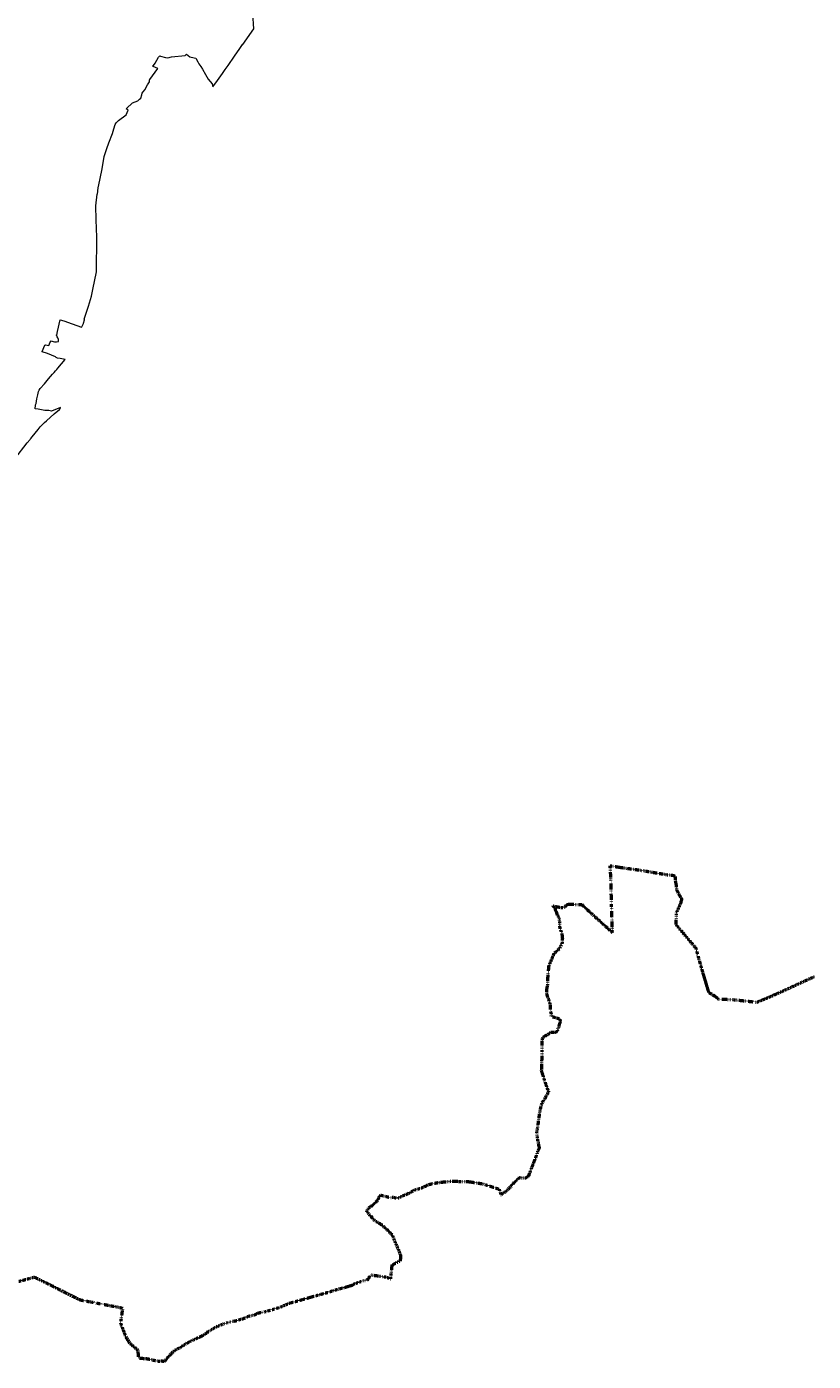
# Model space of a CAD drawing. Extents: x 5459987 to 5506369, y 5959610 to 5991660.
# Tile 45 of 51: x 5476213 to 5484932, y 5959610 to 5974402. Entities that reach past the tile are written whole.
import ezdxf
from ezdxf.enums import TextEntityAlignment as Align

# ---------------------------------------------------------------- set-up
doc = ezdxf.new("R2010")
doc.units = 0
doc.linetypes.add('DWUKROPK4-3', pattern=[3.48, 2, -0.46, 0.05, -0.46, 0.05, -0.46])
doc.layers.get('0').update_dxf_attribs({"linetype": 'CONTINUOUS'})
for name, color, linetype, lineweight in [('GEPPGD', 7, 'CONTINUOUS', 18), ('GEPPGP', 7, 'CONTINUOUS', 18), ('GESJPO', 7, 'CONTINUOUS', 50), ('GESOZN', 7, 'CONTINUOUS', 18), ('GESOZN_O', 7, 'CONTINUOUS', 18)]:
    doc.layers.add(name, color=color, linetype=linetype, lineweight=lineweight)
doc.styles.add('Arial', font='arial.ttf')

# ---------------------------------------------------------------- blocks, each defined once
blk = doc.blocks.new('GEPPGP1_2')
blk.add_hatch(color=0).paths.add_polyline_path([(0, -0.045), (0.013906, -0.042798), (0.02645, -0.036406), (0.036406, -0.02645), (0.042798, -0.013906), (0.045, 0), (0.042798, 0.013906), (0.036406, 0.02645), (0.02645, 0.036406), (0.013906, 0.042798), (0, 0.045), (-0.013906, 0.042798), (-0.02645, 0.036406), (-0.036406, 0.02645), (-0.042798, 0.013906), (-0.045, 0), (-0.042798, -0.013906), (-0.036406, -0.02645), (-0.02645, -0.036406), (-0.013906, -0.042798)])
blk = doc.blocks.new('GEPPGP1_1')
at = {"color": 0}
blk.add_lwpolyline([(0, 0.25), (0.077254, 0.237764), (0.146946, 0.202254), (0.202254, 0.146946), (0.237764, 0.077254), (0.25, 0), (0.237764, -0.077254), (0.202254, -0.146946), (0.146946, -0.202254), (0.077254, -0.237764), (0, -0.25), (-0.077254, -0.237764), (-0.146946, -0.202254), (-0.202254, -0.146946), (-0.237764, -0.077254), (-0.25, 0), (-0.237764, 0.077254), (-0.202254, 0.146946), (-0.146946, 0.202254), (-0.077254, 0.237764)], close=True, dxfattribs=at)
blk = doc.blocks.new('GEPPGD1_1')
at = {"color": 0}
blk.add_lwpolyline([(0, 0.25), (0.077254, 0.237764), (0.146946, 0.202254), (0.202254, 0.146946), (0.237764, 0.077254), (0.25, 0), (0.237764, -0.077254), (0.202254, -0.146946), (0.146946, -0.202254), (0.077254, -0.237764), (0, -0.25), (-0.077254, -0.237764), (-0.146946, -0.202254), (-0.202254, -0.146946), (-0.237764, -0.077254), (-0.25, 0), (-0.237764, 0.077254), (-0.202254, 0.146946), (-0.146946, 0.202254), (-0.077254, 0.237764)], close=True, dxfattribs=at)
blk = doc.blocks.new('GEPPGD1_2')
blk.add_hatch(color=0).paths.add_polyline_path([(0, -0.045), (0.013906, -0.042798), (0.02645, -0.036406), (0.036406, -0.02645), (0.042798, -0.013906), (0.045, 0), (0.042798, 0.013906), (0.036406, 0.02645), (0.02645, 0.036406), (0.013906, 0.042798), (0, 0.045), (-0.013906, 0.042798), (-0.02645, 0.036406), (-0.036406, 0.02645), (-0.042798, 0.013906), (-0.045, 0), (-0.042798, -0.013906), (-0.036406, -0.02645), (-0.02645, -0.036406), (-0.013906, -0.042798)])

msp = doc.modelspace()

# ---------------------------------------------------------------- linework, layer by layer
at = {"layer": 'GESJPO', "color": 252, "linetype": 'DWUKROPK4-3', "lineweight": 50, "elevation": 10}
msp.add_lwpolyline([(5476127, 5960497), (5476288, 5960542), (5476298, 5960545), (5476476, 5960457), (5476645, 5960371), (5476804, 5960292), (5476912, 5960271), (5476950, 5960264), (5477049, 5960245), (5477216, 5960213), (5477275, 5960200), (5477267, 5960136), (5477257, 5960066), (5477253, 5960034), (5477308, 5959889), (5477353, 5959813), (5477444, 5959735), (5477451, 5959648), (5477536, 5959640), (5477539, 5959640), (5477554, 5959639), (5477557, 5959638), (5477675, 5959611), (5477688, 5959613), (5477702, 5959617), (5477739, 5959610), (5477756, 5959627), (5477799, 5959677), (5477842, 5959722), (5477858, 5959733), (5477880, 5959748), (5477915, 5959763), (5477980, 5959808), (5478017, 5959826), (5478051, 5959843), (5478097, 5959866), (5478148, 5959888), (5478174, 5959904), (5478200, 5959920), (5478226, 5959941), (5478302, 5959987), (5478330, 5960000), (5478402, 5960029), (5478430, 5960037), (5478439, 5960039), (5478472, 5960049), (5478532, 5960060), (5478575, 5960073), (5478615, 5960084), (5478645, 5960098), (5478663, 5960106), (5478683, 5960113), (5478723, 5960123), (5478748, 5960130), (5478766, 5960140), (5478773, 5960143), (5478794, 5960150), (5478844, 5960157), (5478867, 5960164), (5479022, 5960210), (5479123, 5960254), (5479132, 5960257), (5479265, 5960294), (5479423, 5960340), (5479562, 5960378), (5479620, 5960398), (5479689, 5960417), (5479731, 5960428), (5479831, 5960458), (5479833, 5960465), (5479942, 5960505), (5479976, 5960507), (5479995, 5960518), (5480006, 5960527), (5480020, 5960569), (5480131, 5960555), (5480197, 5960545), (5480249, 5960525), (5480253, 5960569), (5480264, 5960674), (5480263, 5960679), (5480344, 5960720), (5480352, 5960722), (5480356, 5960722), (5480362, 5960777), (5480347, 5960820), (5480286, 5960961), (5480281, 5960974), (5480269, 5961009), (5480257, 5961017), (5480229, 5961049), (5480140, 5961129), (5480129, 5961133), (5480110, 5961146), (5480099, 5961151), (5480071, 5961168), (5480043, 5961199), (5480034, 5961213), (5480019, 5961225), (5479985, 5961272), (5479983, 5961278), (5480007, 5961314), (5480043, 5961337), (5480105, 5961395), (5480116, 5961418), (5480117, 5961433), (5480122, 5961440), (5480131, 5961444), (5480140, 5961452), (5480252, 5961424), (5480278, 5961431), (5480319, 5961415), (5480401, 5961455), (5480438, 5961468), (5480453, 5961477), (5480518, 5961513), (5480540, 5961516), (5480608, 5961540), (5480662, 5961567), (5480672, 5961571), (5480756, 5961589), (5480809, 5961596), (5480913, 5961606), (5481000, 5961605), (5481090, 5961604), (5481134, 5961599), (5481266, 5961578), (5481374, 5961544), (5481440, 5961521), (5481449, 5961517), (5481469, 5961457), (5481472, 5961455), (5481486, 5961468), (5481528, 5961497), (5481533, 5961503), (5481542, 5961507), (5481553, 5961519), (5481556, 5961524), (5481584, 5961553), (5481599, 5961574), (5481648, 5961622), (5481657, 5961632), (5481679, 5961649), (5481689, 5961645), (5481693, 5961647), (5481707, 5961644), (5481716, 5961644), (5481730, 5961641), (5481751, 5961647), (5481762, 5961657), (5481770, 5961659), (5481775, 5961660), (5481781, 5961667), (5481782, 5961678), (5481840, 5961827), (5481861, 5961881), (5481868, 5961906), (5481874, 5961916), (5481878, 5961932), (5481896, 5961973), (5481897, 5961981), (5481892, 5961996), (5481887, 5962023), (5481885, 5962042), (5481881, 5962051), (5481876, 5962084), (5481867, 5962150), (5481877, 5962194), (5481888, 5962275), (5481904, 5962389), (5481921, 5962457), (5481927, 5962474), (5481928, 5962476), (5481931, 5962480), (5481935, 5962485), (5481940, 5962496), (5481951, 5962511), (5481999, 5962597), (5481999, 5962607), (5481990, 5962621), (5481975, 5962663), (5481924, 5962819), (5481920, 5962834), (5481922, 5962843), (5481922, 5962903), (5481926, 5962971), (5481925, 5962992), (5481927, 5963055), (5481928, 5963161), (5481932, 5963189), (5481954, 5963219), (5481973, 5963223), (5481992, 5963235), (5482020, 5963255), (5482023, 5963259), (5482031, 5963260), (5482060, 5963256), (5482092, 5963266), (5482098, 5963272), (5482100, 5963290), (5482108, 5963302), (5482122, 5963352), (5482132, 5963377), (5482128, 5963388), (5482127, 5963402), (5482124, 5963403), (5482026, 5963431), (5482030, 5963449), (5482029, 5963463), (5482024, 5963480), (5482018, 5963511), (5482019, 5963560), (5482017, 5963570), (5481984, 5963662), (5481980, 5963682), (5481980, 5963740), (5481989, 5963786), (5481992, 5963890), (5482003, 5963994), (5482060, 5964131), (5482110, 5964177), (5482123, 5964191), (5482153, 5964251), (5482154, 5964298), (5482148, 5964352), (5482128, 5964404), (5482125, 5964420), (5482120, 5964436), (5482122, 5964474), (5482118, 5964509), (5482117, 5964518), (5482113, 5964531), (5482113, 5964533), (5482106, 5964541), (5482095, 5964560), (5482090, 5964575), (5482087, 5964590), (5482077, 5964607), (5482073, 5964612), (5482075, 5964624), (5482062, 5964639), (5482053, 5964649), (5482048, 5964659), (5482073, 5964652), (5482134, 5964641), (5482173, 5964641), (5482202, 5964674), (5482231, 5964677), (5482367, 5964672), (5482488, 5964559), (5482706, 5964363), (5482696, 5964666), (5482689, 5964960), (5482681, 5965103), (5482789, 5965086), (5483042, 5965050), (5483197, 5965023), (5483319, 5965003), (5483383, 5964996), (5483388, 5964991), (5483402, 5964989), (5483400, 5964948), (5483405, 5964915), (5483410, 5964894), (5483418, 5964831), (5483441, 5964786), (5483471, 5964738), (5483471, 5964726), (5483466, 5964713), (5483463, 5964698), (5483464, 5964693), (5483411, 5964578), (5483411, 5964566), (5483409, 5964452), (5483512, 5964329), (5483628, 5964192), (5483691, 5963968), (5483771, 5963699), (5483802, 5963683), (5483857, 5963647), (5483877, 5963626), (5484035, 5963620), (5484048, 5963619), (5484305, 5963591), (5484474, 5963660), (5484511, 5963677), (5484778, 5963799), (5484798, 5963809), (5484851, 5963833), (5484940, 5963873)], dxfattribs=at)
at = {"layer": 'GESOZN', "color": 252, "linetype": 'Continuous', "lineweight": 18, "elevation": 10}
msp.add_lwpolyline([(5476080, 5969614), (5476218, 5969790), (5476250, 5969827), (5476257, 5969836), (5476259, 5969838), (5476275, 5969857), (5476340, 5969937), (5476364, 5969966), (5476388, 5969993), (5476397, 5970001), (5476411, 5970014), (5476433, 5970034), (5476519, 5970110), (5476577, 5970161), (5476589, 5970179), (5476587, 5970180), (5476487, 5970140), (5476460, 5970148), (5476416, 5970148), (5476342, 5970164), (5476311, 5970166), (5476308, 5970167), (5476306, 5970167), (5476310, 5970209), (5476311, 5970211), (5476317, 5970227), (5476327, 5970279), (5476335, 5970324), (5476345, 5970358), (5476353, 5970373), (5476363, 5970391), (5476409, 5970445), (5476455, 5970499), (5476501, 5970550), (5476518, 5970570), (5476533, 5970588), (5476546, 5970603), (5476559, 5970619), (5476641, 5970712), (5476584, 5970725), (5476556, 5970728), (5476541, 5970737), (5476532, 5970745), (5476443, 5970779), (5476383, 5970800), (5476385, 5970803), (5476416, 5970872), (5476420, 5970876), (5476458, 5970868), (5476463, 5970875), (5476470, 5970897), (5476484, 5970919), (5476508, 5970914), (5476521, 5970909), (5476543, 5970909), (5476565, 5970915), (5476565, 5970936), (5476563, 5970948), (5476558, 5970955), (5476552, 5970964), (5476544, 5970982), (5476543, 5970988), (5476547, 5970985), (5476555, 5971023), (5476584, 5971154), (5476625, 5971141), (5476718, 5971109), (5476821, 5971073), (5476823, 5971075), (5476832, 5971092), (5476839, 5971106), (5476842, 5971113), (5476843, 5971118), (5476853, 5971152), (5476854, 5971156), (5476851, 5971159), (5476898, 5971305), (5476931, 5971417), (5476948, 5971490), (5476988, 5971686), (5476990, 5972068), (5476985, 5972260), (5476981, 5972416), (5476996, 5972545), (5476997, 5972548), (5477005, 5972617), (5477012, 5972650), (5477046, 5972808), (5477054, 5972851), (5477072, 5972965), (5477085, 5973007), (5477100, 5973053), (5477122, 5973116), (5477163, 5973219), (5477173, 5973245), (5477180, 5973271), (5477195, 5973320), (5477205, 5973338), (5477231, 5973364), (5477315, 5973426), (5477337, 5973476), (5477315, 5973492), (5477319, 5973497), (5477387, 5973558), (5477445, 5973582), (5477452, 5973587), (5477463, 5973598), (5477479, 5973609), (5477488, 5973648), (5477494, 5973664), (5477499, 5973677), (5477525, 5973705), (5477528, 5973710), (5477553, 5973758), (5477573, 5973790), (5477575, 5973795), (5477574, 5973812), (5477577, 5973817), (5477666, 5973938), (5477615, 5973961), (5477611, 5973967), (5477616, 5973970), (5477630, 5973986), (5477637, 5973998), (5477675, 5974063), (5477688, 5974079), (5477696, 5974076), (5477750, 5974061), (5477779, 5974056), (5477819, 5974069), (5477970, 5974083), (5477982, 5974095), (5477984, 5974097), (5478021, 5974068), (5478035, 5974065), (5478087, 5974054), (5478110, 5974012), (5478120, 5973992), (5478143, 5973963), (5478163, 5973932), (5478196, 5973872), (5478225, 5973822), (5478268, 5973769), (5478277, 5973735), (5478328, 5973807), (5478382, 5973883), (5478414, 5973927), (5478446, 5973974), (5478518, 5974076), (5478551, 5974124), (5478568, 5974149), (5478606, 5974204), (5478608, 5974206), (5478729, 5974380), (5478719, 5974550)], dxfattribs=at)

# ---------------------------------------------------------------- block references
at = {"layer": 'GEPPGD', "color": 252, "linetype": 'Continuous', "lineweight": 18}
for name, p in [('GEPPGD1_1', (5477616, 5973970, 10)), ('GEPPGD1_1', (5477630, 5973986, 10)), ('GEPPGD1_1', (5477611, 5973967, 10)), ('GEPPGD1_1', (5477615, 5973961, 10)), ('GEPPGD1_1', (5477666, 5973938, 10)), ('GEPPGD1_1', (5477553, 5973758, 10)), ('GEPPGD1_2', (5477573, 5973790, 10)), ('GEPPGD1_2', (5477574, 5973812, 10)), ('GEPPGD1_2', (5477575, 5973795, 10)), ('GEPPGD1_1', (5477577, 5973817, 10))]:
    msp.add_blockref(name, p, dxfattribs=at)
at = {"layer": 'GEPPGP', "color": 252, "linetype": 'Continuous', "lineweight": 18}
for name, p in [('GEPPGP1_1', (5482681, 5965103, 10)), ('GEPPGP1_2', (5482689, 5964960, 10)), ('GEPPGP1_2', (5482789, 5965086, 10)), ('GEPPGP1_2', (5483042, 5965050, 10)), ('GEPPGP1_2', (5483197, 5965023, 10)), ('GEPPGP1_2', (5483319, 5965003, 10)), ('GEPPGP1_2', (5483383, 5964996, 10)), ('GEPPGP1_1', (5483388, 5964991, 10)), ('GEPPGP1_2', (5483400, 5964948, 10)), ('GEPPGP1_2', (5483402, 5964989, 10)), ('GEPPGP1_2', (5483405, 5964915, 10)), ('GEPPGP1_2', (5483410, 5964894, 10)), ('GEPPGP1_1', (5483418, 5964831, 10)), ('GEPPGP1_1', (5482048, 5964659, 10)), ('GEPPGP1_1', (5482073, 5964652, 10)), ('GEPPGP1_1', (5482202, 5964674, 10)), ('GEPPGP1_1', (5482231, 5964677, 10)), ('GEPPGP1_1', (5482367, 5964672, 10)), ('GEPPGP1_2', (5482696, 5964666, 10)), ('GEPPGP1_2', (5483441, 5964786, 10)), ('GEPPGP1_1', (5483463, 5964698, 10)), ('GEPPGP1_2', (5483464, 5964693, 10)), ('GEPPGP1_2', (5483466, 5964713, 10)), ('GEPPGP1_2', (5483471, 5964738, 10)), ('GEPPGP1_2', (5483471, 5964726, 10)), ('GEPPGP1_1', (5482053, 5964649, 10)), ('GEPPGP1_1', (5482062, 5964639, 10)), ('GEPPGP1_1', (5482073, 5964612, 10)), ('GEPPGP1_1', (5482075, 5964624, 10)), ('GEPPGP1_1', (5482077, 5964607, 10)), ('GEPPGP1_1', (5482087, 5964590, 10)), ('GEPPGP1_1', (5482090, 5964575, 10)), ('GEPPGP1_1', (5482095, 5964560, 10)), ('GEPPGP1_1', (5482106, 5964541, 10)), ('GEPPGP1_1', (5482113, 5964531, 10)), ('GEPPGP1_1', (5482113, 5964533, 10)), ('GEPPGP1_2', (5482117, 5964518, 10)), ('GEPPGP1_1', (5482118, 5964509, 10)), ('GEPPGP1_1', (5482134, 5964641, 10)), ('GEPPGP1_1', (5482173, 5964641, 10)), ('GEPPGP1_1', (5482488, 5964559, 10)), ('GEPPGP1_1', (5483411, 5964578, 10)), ('GEPPGP1_2', (5483411, 5964566, 10)), ('GEPPGP1_2', (5482120, 5964436, 10)), ('GEPPGP1_2', (5482122, 5964474, 10)), ('GEPPGP1_2', (5482125, 5964420, 10)), ('GEPPGP1_2', (5482128, 5964404, 10)), ('GEPPGP1_1', (5482706, 5964363, 10)), ('GEPPGP1_1', (5483409, 5964452, 10)), ('GEPPGP1_2', (5482148, 5964352, 10)), ('GEPPGP1_2', (5482154, 5964298, 10)), ('GEPPGP1_2', (5482153, 5964251, 10)), ('GEPPGP1_1', (5483512, 5964329, 10)), ('GEPPGP1_2', (5482060, 5964131, 10)), ('GEPPGP1_2', (5482110, 5964177, 10)), ('GEPPGP1_2', (5482123, 5964191, 10)), ('GEPPGP1_1', (5483628, 5964192, 10)), ('GEPPGP1_2', (5482003, 5963994, 10)), ('GEPPGP1_1', (5483691, 5963968, 10)), ('GEPPGP1_2', (5481989, 5963786, 10)), ('GEPPGP1_2', (5481992, 5963890, 10)), ('GEPPGP1_1', (5484778, 5963799, 10)), ('GEPPGP1_1', (5484798, 5963809, 10)), ('GEPPGP1_1', (5484851, 5963833, 10)), ('GEPPGP1_2', (5481980, 5963740, 10)), ('GEPPGP1_2', (5481980, 5963682, 10)), ('GEPPGP1_2', (5481984, 5963662, 10)), ('GEPPGP1_1', (5483771, 5963699, 10)), ('GEPPGP1_2', (5483802, 5963683, 10)), ('GEPPGP1_2', (5483857, 5963647, 10)), ('GEPPGP1_1', (5483877, 5963626, 10)), ('GEPPGP1_1', (5484035, 5963620, 10)), ('GEPPGP1_1', (5484048, 5963619, 10)), ('GEPPGP1_1', (5484474, 5963660, 10)), ('GEPPGP1_2', (5484511, 5963677, 10)), ('GEPPGP1_2', (5482017, 5963570, 10)), ('GEPPGP1_2', (5482018, 5963511, 10)), ('GEPPGP1_2', (5482019, 5963560, 10)), ('GEPPGP1_2', (5482024, 5963480, 10)), ('GEPPGP1_1', (5484305, 5963591, 10)), ('GEPPGP1_2', (5482026, 5963431, 10)), ('GEPPGP1_2', (5482029, 5963463, 10)), ('GEPPGP1_2', (5482030, 5963449, 10)), ('GEPPGP1_2', (5482122, 5963352, 10)), ('GEPPGP1_1', (5482124, 5963403, 10)), ('GEPPGP1_1', (5482127, 5963402, 10)), ('GEPPGP1_2', (5482128, 5963388, 10)), ('GEPPGP1_2', (5482132, 5963377, 10)), ('GEPPGP1_2', (5481932, 5963189, 10)), ('GEPPGP1_2', (5481954, 5963219, 10)), ('GEPPGP1_2', (5481973, 5963223, 10)), ('GEPPGP1_2', (5481992, 5963235, 10)), ('GEPPGP1_2', (5482020, 5963255, 10)), ('GEPPGP1_2', (5482023, 5963259, 10)), ('GEPPGP1_2', (5482031, 5963260, 10)), ('GEPPGP1_2', (5482060, 5963256, 10)), ('GEPPGP1_2', (5482092, 5963266, 10)), ('GEPPGP1_2', (5482098, 5963272, 10)), ('GEPPGP1_2', (5482100, 5963290, 10)), ('GEPPGP1_2', (5482108, 5963302, 10)), ('GEPPGP1_2', (5481927, 5963055, 10)), ('GEPPGP1_2', (5481928, 5963161, 10)), ('GEPPGP1_2', (5481922, 5962903, 10)), ('GEPPGP1_2', (5481925, 5962992, 10)), ('GEPPGP1_2', (5481926, 5962971, 10)), ('GEPPGP1_2', (5481920, 5962834, 10)), ('GEPPGP1_2', (5481922, 5962843, 10)), ('GEPPGP1_2', (5481924, 5962819, 10)), ('GEPPGP1_2', (5481975, 5962663, 10)), ('GEPPGP1_2', (5481990, 5962621, 10)), ('GEPPGP1_2', (5481999, 5962607, 10)), ('GEPPGP1_2', (5481999, 5962597, 10)), ('GEPPGP1_2', (5481921, 5962457, 10)), ('GEPPGP1_2', (5481927, 5962474, 10)), ('GEPPGP1_2', (5481928, 5962476, 10)), ('GEPPGP1_2', (5481931, 5962480, 10)), ('GEPPGP1_2', (5481935, 5962485, 10)), ('GEPPGP1_2', (5481940, 5962496, 10)), ('GEPPGP1_2', (5481951, 5962511, 10)), ('GEPPGP1_2', (5481904, 5962389, 10)), ('GEPPGP1_2', (5481867, 5962150, 10)), ('GEPPGP1_2', (5481877, 5962194, 10)), ('GEPPGP1_2', (5481888, 5962275, 10)), ('GEPPGP1_2', (5481876, 5962084, 10)), ('GEPPGP1_2', (5481881, 5962051, 10)), ('GEPPGP1_2', (5481885, 5962042, 10)), ('GEPPGP1_2', (5481887, 5962023, 10)), ('GEPPGP1_2', (5481892, 5961996, 10)), ('GEPPGP1_2', (5481861, 5961881, 10)), ('GEPPGP1_2', (5481868, 5961906, 10)), ('GEPPGP1_2', (5481874, 5961916, 10)), ('GEPPGP1_2', (5481878, 5961932, 10)), ('GEPPGP1_2', (5481896, 5961973, 10)), ('GEPPGP1_2', (5481897, 5961981, 10)), ('GEPPGP1_2', (5481840, 5961827, 10)), ('GEPPGP1_2', (5480662, 5961567, 10)), ('GEPPGP1_2', (5480672, 5961571, 10)), ('GEPPGP1_1', (5480756, 5961589, 10)), ('GEPPGP1_2', (5480809, 5961596, 10)), ('GEPPGP1_2', (5480913, 5961606, 10)), ('GEPPGP1_2', (5481000, 5961605, 10)), ('GEPPGP1_2', (5481090, 5961604, 10)), ('GEPPGP1_2', (5481134, 5961599, 10)), ('GEPPGP1_2', (5481266, 5961578, 10)), ('GEPPGP1_2', (5481584, 5961553, 10)), ('GEPPGP1_2', (5481599, 5961574, 10)), ('GEPPGP1_2', (5481648, 5961622, 10)), ('GEPPGP1_2', (5481657, 5961632, 10)), ('GEPPGP1_2', (5481679, 5961649, 10)), ('GEPPGP1_2', (5481689, 5961645, 10)), ('GEPPGP1_2', (5481693, 5961647, 10)), ('GEPPGP1_2', (5481707, 5961644, 10)), ('GEPPGP1_2', (5481716, 5961644, 10)), ('GEPPGP1_2', (5481730, 5961641, 10)), ('GEPPGP1_2', (5481751, 5961647, 10)), ('GEPPGP1_2', (5481762, 5961657, 10)), ('GEPPGP1_2', (5481770, 5961659, 10)), ('GEPPGP1_2', (5481775, 5961660, 10)), ('GEPPGP1_2', (5481781, 5961667, 10)), ('GEPPGP1_2', (5481782, 5961678, 10)), ('GEPPGP1_2', (5480116, 5961418, 10)), ('GEPPGP1_2', (5480117, 5961433, 10)), ('GEPPGP1_2', (5480122, 5961440, 10)), ('GEPPGP1_2', (5480131, 5961444, 10)), ('GEPPGP1_2', (5480140, 5961452, 10)), ('GEPPGP1_2', (5480252, 5961424, 10)), ('GEPPGP1_2', (5480278, 5961431, 10)), ('GEPPGP1_2', (5480319, 5961415, 10)), ('GEPPGP1_2', (5480401, 5961455, 10)), ('GEPPGP1_2', (5480438, 5961468, 10)), ('GEPPGP1_2', (5480453, 5961477, 10)), ('GEPPGP1_2', (5480518, 5961513, 10)), ('GEPPGP1_2', (5480540, 5961516, 10)), ('GEPPGP1_2', (5480608, 5961540, 10)), ('GEPPGP1_2', (5481374, 5961544, 10)), ('GEPPGP1_2', (5481440, 5961521, 10)), ('GEPPGP1_1', (5481449, 5961517, 10)), ('GEPPGP1_2', (5481469, 5961457, 10)), ('GEPPGP1_2', (5481472, 5961455, 10)), ('GEPPGP1_2', (5481486, 5961468, 10)), ('GEPPGP1_2', (5481528, 5961497, 10)), ('GEPPGP1_2', (5481533, 5961503, 10)), ('GEPPGP1_2', (5481542, 5961507, 10)), ('GEPPGP1_2', (5481553, 5961519, 10)), ('GEPPGP1_2', (5481556, 5961524, 10)), ('GEPPGP1_2', (5479983, 5961278, 10)), ('GEPPGP1_2', (5479985, 5961272, 10)), ('GEPPGP1_2', (5480007, 5961314, 10)), ('GEPPGP1_2', (5480043, 5961337, 10)), ('GEPPGP1_2', (5480105, 5961395, 10)), ('GEPPGP1_2', (5480019, 5961225, 10)), ('GEPPGP1_2', (5480034, 5961213, 10)), ('GEPPGP1_2', (5480043, 5961199, 10)), ('GEPPGP1_2', (5480071, 5961168, 10)), ('GEPPGP1_2', (5480099, 5961151, 10)), ('GEPPGP1_2', (5480110, 5961146, 10)), ('GEPPGP1_2', (5480129, 5961133, 10)), ('GEPPGP1_2', (5480140, 5961129, 10)), ('GEPPGP1_2', (5480229, 5961049, 10)), ('GEPPGP1_2', (5480257, 5961017, 10)), ('GEPPGP1_2', (5480269, 5961009, 10)), ('GEPPGP1_2', (5480281, 5960974, 10)), ('GEPPGP1_2', (5480286, 5960961, 10)), ('GEPPGP1_2', (5480347, 5960820, 10)), ('GEPPGP1_2', (5480263, 5960679, 10)), ('GEPPGP1_1', (5480264, 5960674, 10)), ('GEPPGP1_2', (5480344, 5960720, 10)), ('GEPPGP1_2', (5480352, 5960722, 10)), ('GEPPGP1_2', (5480356, 5960722, 10)), ('GEPPGP1_2', (5480362, 5960777, 10)), ('GEPPGP1_1', (5476288, 5960542, 10)), ('GEPPGP1_1', (5476298, 5960545, 10)), ('GEPPGP1_2', (5479995, 5960518, 10)), ('GEPPGP1_2', (5480006, 5960527, 10)), ('GEPPGP1_2', (5480020, 5960569, 10)), ('GEPPGP1_2', (5480131, 5960555, 10)), ('GEPPGP1_2', (5480197, 5960545, 10)), ('GEPPGP1_1', (5480249, 5960525, 10)), ('GEPPGP1_1', (5480253, 5960569, 10)), ('GEPPGP1_1', (5476476, 5960457, 10)), ('GEPPGP1_1', (5476645, 5960371, 10)), ('GEPPGP1_2', (5479562, 5960378, 10)), ('GEPPGP1_2', (5479620, 5960398, 10)), ('GEPPGP1_2', (5479689, 5960417, 10)), ('GEPPGP1_2', (5479731, 5960428, 10)), ('GEPPGP1_2', (5479831, 5960458, 10)), ('GEPPGP1_2', (5479833, 5960465, 10)), ('GEPPGP1_2', (5479942, 5960505, 10)), ('GEPPGP1_2', (5479976, 5960507, 10)), ('GEPPGP1_1', (5476804, 5960292, 10)), ('GEPPGP1_1', (5476912, 5960271, 10)), ('GEPPGP1_1', (5476950, 5960264, 10)), ('GEPPGP1_1', (5477049, 5960245, 10)), ('GEPPGP1_1', (5477216, 5960213, 10)), ('GEPPGP1_2', (5479123, 5960254, 10)), ('GEPPGP1_1', (5479132, 5960257, 10)), ('GEPPGP1_2', (5479265, 5960294, 10)), ('GEPPGP1_2', (5479423, 5960340, 10)), ('GEPPGP1_2', (5477257, 5960066, 10)), ('GEPPGP1_2', (5477267, 5960136, 10)), ('GEPPGP1_1', (5477275, 5960200, 10)), ('GEPPGP1_2', (5478575, 5960073, 10)), ('GEPPGP1_2', (5478615, 5960084, 10)), ('GEPPGP1_2', (5478645, 5960098, 10)), ('GEPPGP1_2', (5478663, 5960106, 10)), ('GEPPGP1_2', (5478683, 5960113, 10)), ('GEPPGP1_2', (5478723, 5960123, 10)), ('GEPPGP1_1', (5478748, 5960130, 10)), ('GEPPGP1_2', (5478766, 5960140, 10)), ('GEPPGP1_2', (5478773, 5960143, 10)), ('GEPPGP1_2', (5478794, 5960150, 10)), ('GEPPGP1_2', (5478844, 5960157, 10)), ('GEPPGP1_1', (5478867, 5960164, 10)), ('GEPPGP1_1', (5479022, 5960210, 10)), ('GEPPGP1_1', (5477253, 5960034, 10)), ('GEPPGP1_2', (5478200, 5959920, 10)), ('GEPPGP1_2', (5478226, 5959941, 10)), ('GEPPGP1_1', (5478302, 5959987, 10)), ('GEPPGP1_2', (5478330, 5960000, 10)), ('GEPPGP1_2', (5478402, 5960029, 10)), ('GEPPGP1_2', (5478430, 5960037, 10)), ('GEPPGP1_1', (5478439, 5960039, 10)), ('GEPPGP1_2', (5478472, 5960049, 10)), ('GEPPGP1_2', (5478532, 5960060, 10)), ('GEPPGP1_1', (5477308, 5959889, 10)), ('GEPPGP1_1', (5477353, 5959813, 10)), ('GEPPGP1_2', (5477980, 5959808, 10)), ('GEPPGP1_2', (5478017, 5959826, 10)), ('GEPPGP1_2', (5478051, 5959843, 10)), ('GEPPGP1_2', (5478097, 5959866, 10)), ('GEPPGP1_1', (5478148, 5959888, 10)), ('GEPPGP1_2', (5478174, 5959904, 10)), ('GEPPGP1_1', (5477444, 5959735, 10)), ('GEPPGP1_1', (5477451, 5959648, 10)), ('GEPPGP1_1', (5477536, 5959640, 10)), ('GEPPGP1_1', (5477539, 5959640, 10)), ('GEPPGP1_1', (5477554, 5959639, 10)), ('GEPPGP1_1', (5477557, 5959638, 10)), ('GEPPGP1_1', (5477756, 5959627, 10)), ('GEPPGP1_2', (5477799, 5959677, 10)), ('GEPPGP1_2', (5477842, 5959722, 10)), ('GEPPGP1_1', (5477858, 5959733, 10)), ('GEPPGP1_2', (5477880, 5959748, 10)), ('GEPPGP1_2', (5477915, 5959763, 10)), ('GEPPGP1_2', (5477675, 5959611, 10)), ('GEPPGP1_2', (5477688, 5959613, 10)), ('GEPPGP1_2', (5477702, 5959617, 10)), ('GEPPGP1_2', (5477739, 5959610, 10))]:
    msp.add_blockref(name, p, dxfattribs=at)

# ---------------------------------------------------------------- texts
at = {"layer": 'GESOZN_O', "color": 252, "linetype": 'Continuous', "lineweight": 0, "style": 'Arial'}
msp.add_text('Pas ochronny wybrzeża', height=1.75, dxfattribs=at).set_placement((5476724, 5973308, 11), align=Align.CENTER)

doc.saveas('drawing.dxf')
